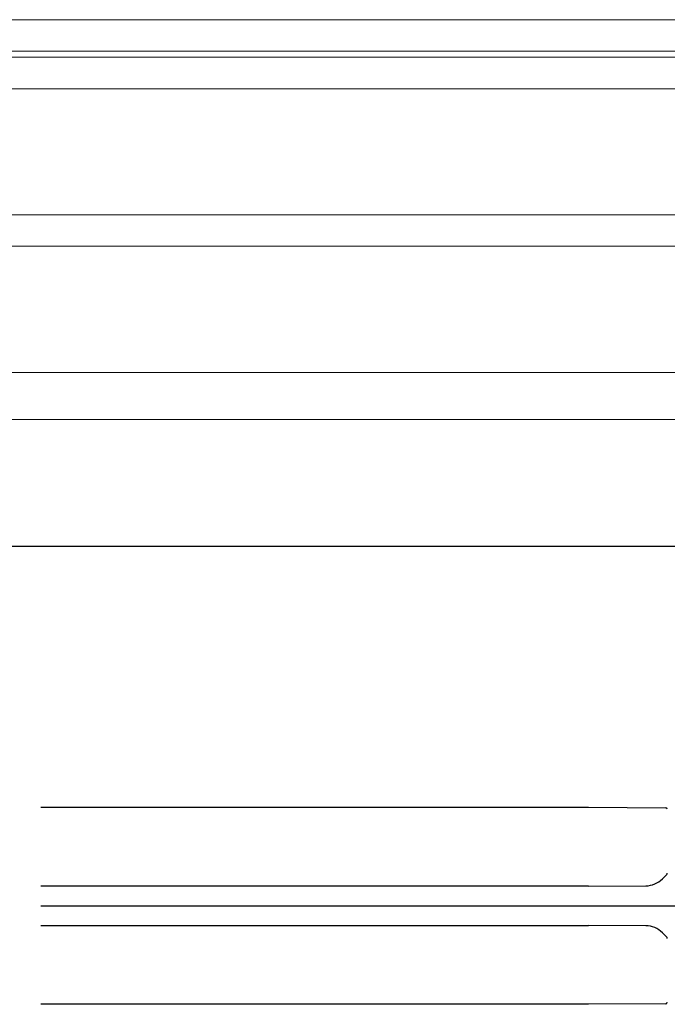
# Model space of a CAD drawing. Header units: inches. Extents: x 34737 to 291769, y 4926 to 74566.
# Tile 244 of 256: x 258309 to 258371, y 31039 to 31133. Entities that reach past the tile are written whole.
import ezdxf

# ---------------------------------------------------------------- set-up
doc = ezdxf.new("R2010")
doc.units = ezdxf.units.IN
doc.header["$LTSCALE"] = 300
doc.linetypes.add('ACAD_ISO02W100', pattern=[15, 12, -3])
doc.linetypes.add('AM_DIN_G_W050', pattern=[13.75, 9.75, -1.5, 1, -1.5])
for name, color, linetype, lineweight in [('!_A_01_TENKÁ', 8, 'Continuous', 13), ('!_A_03_ČIARKOVANÁ', 41, 'ACAD_ISO02W100', 13), ('_MB_szklo_0.15', 142, 'Continuous', 15), ('AM_7', 4, 'AM_DIN_G_W050', 25)]:
    doc.layers.add(name, color=color, linetype=linetype, lineweight=lineweight)

msp = doc.modelspace()

# ---------------------------------------------------------------- linework, layer by layer
at = {"layer": '!_A_01_TENKÁ', "color": 7, "lineweight": -3}
for p, q in [((258311.181, 31057.906), (258363.323, 31057.906)), ((258363.323, 31057.906), (258370.673, 31057.868)), ((258370.352, 31051.098), (258370.779, 31051.527)), ((258363.323, 31050.406), (258311.181, 31050.406)), ((258363.323, 31050.406), (258368.769, 31050.435)), ((258311.181, 31046.656), (258363.323, 31046.656)), ((258368.769, 31046.628), (258363.323, 31046.656)), ((258370.779, 31045.536), (258370.352, 31045.965)), ((258370.807, 31045.496), (258370.805, 31045.501)), ((258363.323, 31039.156), (258311.181, 31039.156)), ((258370.673, 31039.195), (258363.323, 31039.156))]:
    msp.add_line(p, q, dxfattribs=at)
for centre, radius, start, end in [((258370.673, 31057.718), 0.15, 0.00052, 89.7), ((258368.757, 31052.685), 2.25, 270.3, 315.15), ((258370.673, 31051.632), 0.15, 315.15, 0), ((258368.757, 31044.378), 2.25, 44.85, 89.7), ((258370.673, 31045.43), 0.15, 28.32788, 44.85), ((258370.673, 31045.43), 0.15, 0, 26.00703), ((258370.673, 31039.345), 0.15, 270.30001, 0)]:
    msp.add_arc(centre, radius, start, end, dxfattribs=at)
for points in [[(258370.359, 31051.111), (258370.358, 31051.106), (258370.356, 31051.101), (258370.352, 31051.098)], [(258370.359, 31045.952), (258370.358, 31045.956), (258370.356, 31045.961), (258370.352, 31045.965)]]:
    msp.add_open_spline(points, degree=3, dxfattribs=at)
at = {"layer": '!_A_03_ČIARKOVANÁ', "color": 7, "lineweight": -3}
msp.add_lwpolyline([(249296.379, 31082.775), (261523.629, 31082.775)], dxfattribs=at)
at = {"layer": '_MB_szklo_0.15'}
for points in [[(258344.379, 31129.875), (257655.879, 31129.875), (257655.879, 31132.875), (258344.379, 31132.875)], [(258344.379, 31129.875), (258389.379, 31129.875), (258389.379, 31132.875), (258344.379, 31132.875)], [(258344.379, 31129.305), (257655.879, 31129.305), (257655.879, 31129.875), (258344.379, 31129.875)], [(258344.379, 31129.305), (258389.379, 31129.305), (258389.379, 31129.875), (258344.379, 31129.875)], [(258344.379, 31126.305), (257655.879, 31126.305), (257655.879, 31129.305), (258344.379, 31129.305)], [(258344.379, 31126.305), (258389.379, 31126.305), (258389.379, 31129.305), (258344.379, 31129.305)], [(258344.379, 31111.305), (257655.879, 31111.305), (257655.879, 31114.305), (258344.379, 31114.305)], [(258344.379, 31111.305), (258389.379, 31111.305), (258389.379, 31114.305), (258344.379, 31114.305)], [(258344.379, 31094.805), (257655.879, 31094.805), (257655.879, 31099.305), (258344.379, 31099.305)], [(258344.379, 31094.805), (258389.379, 31094.805), (258389.379, 31099.305), (258344.379, 31099.305)]]:
    msp.add_lwpolyline(points, dxfattribs=at)
at = {"layer": 'AM_7', "color": 7, "lineweight": -3}
msp.add_line((258311.181, 31048.531), (258381.098, 31048.531), dxfattribs=at)

doc.saveas('drawing.dxf')
